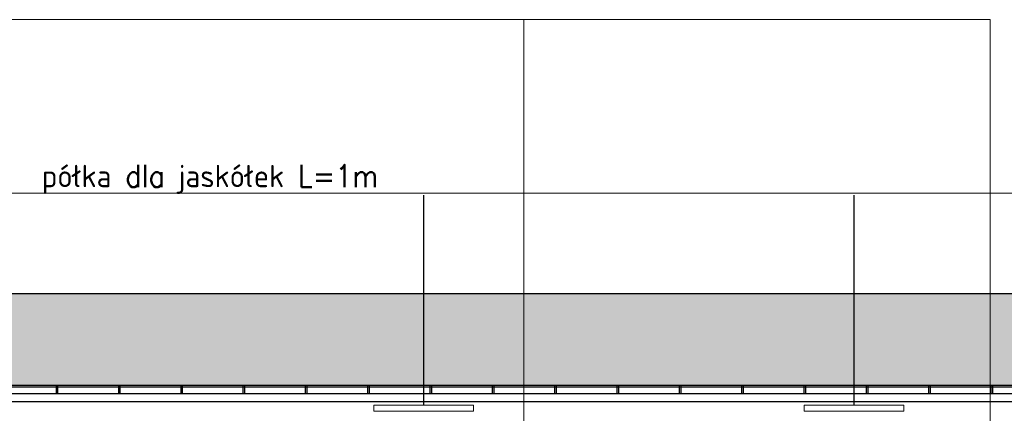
# Model space of a CAD drawing. Header units: millimetres. Extents: x 50026 to 146998, y 1038179 to 1573505.
# Tile 19 of 122: x 51967 to 52964, y 1046902 to 1047302. Entities that reach past the tile are written whole.
import ezdxf

# ---------------------------------------------------------------- set-up
doc = ezdxf.new("R2010")
doc.units = ezdxf.units.MM
doc.header["$LTSCALE"] = 0.025
doc.layers.add('___TABELA', color=7, linetype='Continuous')
doc.layers.add('ściany', color=5, linetype='Continuous')
doc.layers.add('kolory', color=7, linetype='Continuous', lineweight=9)
doc.styles.add('ROMANS', font='romans.shx', dxfattribs={"width": 0.7})

msp = doc.modelspace()

# ---------------------------------------------------------------- hatches: boundary and pattern name
at = {"layer": 'ściany'}
h = msp.add_hatch(color=250, dxfattribs=at)
h.dxf.hatch_style = 1
h.paths.add_polyline_path([(53400.228, 1047023.56299), (50747.228, 1047023.56299), (50747.228, 1046930.38547), (53400.228, 1046930.38547)])

# ---------------------------------------------------------------- linework, layer by layer
at = {"layer": 'kolory', "color": 1}
for p, q in [((51180.60193, 1047301.6001), (52949.98046, 1047301.6001)), ((52477.50341, 1046572.01308), (52477.50341, 1047301.6001)), ((52949.98046, 1046572.01308), (52949.98046, 1047301.6001)), ((50904.2016, 1047125.58917), (53243.2544, 1047125.58917))]:
    msp.add_line(p, q, dxfattribs=at)
at = {"layer": 'kolory', "color": 5}
for points in [[(52325.67965, 1046910.5552), (52426.43624, 1046910.5552), (52426.43624, 1046904.53768), (52325.67965, 1046904.53768)], [(52761.67461, 1046910.5552), (52862.4312, 1046910.5552), (52862.4312, 1046904.53768), (52761.67461, 1046904.53768)]]:
    msp.add_lwpolyline(points, close=True, dxfattribs=at)
at = {"layer": 'ściany', "color": 1}
for p, q in [((52376.05794, 1046910.5552), (52376.05794, 1047123.62199)), ((52812.05291, 1046910.5552), (52812.05291, 1047123.62199)), ((52003.55553, 1046930.38547), (52003.55553, 1046921.87253)), ((52004.99644, 1046930.38547), (52004.99644, 1046921.87253)), ((52066.70486, 1046930.38547), (52066.70486, 1046921.87253)), ((52068.14577, 1046930.38547), (52068.14577, 1046921.87253)), ((52129.8542, 1046930.38547), (52129.8542, 1046921.87253)), ((52131.2951, 1046930.38547), (52131.2951, 1046921.87253)), ((52193.00353, 1046930.38547), (52193.00353, 1046921.87253)), ((52194.44444, 1046930.38547), (52194.44444, 1046921.87253)), ((52256.15287, 1046930.38547), (52256.15287, 1046921.87253)), ((52257.59377, 1046930.38547), (52257.59377, 1046921.87253)), ((52319.3022, 1046930.38547), (52319.3022, 1046921.87253)), ((52320.74311, 1046930.38547), (52320.74311, 1046921.87253)), ((52382.45154, 1046930.38547), (52382.45154, 1046921.87253)), ((52383.89244, 1046930.38547), (52383.89244, 1046921.87253)), ((52445.60087, 1046930.38547), (52445.60087, 1046921.87253)), ((52447.04178, 1046930.38547), (52447.04178, 1046921.87253)), ((52508.75021, 1046930.38547), (52508.75021, 1046921.87253)), ((52510.19111, 1046930.38547), (52510.19111, 1046921.87253)), ((52571.89954, 1046930.38547), (52571.89954, 1046921.87253)), ((52573.34044, 1046930.38547), (52573.34044, 1046921.87253)), ((52635.04887, 1046930.38547), (52635.04887, 1046921.87253)), ((52636.48978, 1046930.38547), (52636.48978, 1046921.87253)), ((52698.19821, 1046930.38547), (52698.19821, 1046921.87253)), ((52699.63911, 1046930.38547), (52699.63911, 1046921.87253)), ((52761.34754, 1046930.38547), (52761.34754, 1046921.87253)), ((52762.78845, 1046930.38547), (52762.78845, 1046921.87253)), ((52824.49688, 1046930.38547), (52824.49688, 1046921.87253)), ((52825.93778, 1046930.38547), (52825.93778, 1046921.87253)), ((52887.64621, 1046930.38547), (52887.64621, 1046921.87253)), ((52889.08712, 1046930.38547), (52889.08712, 1046921.87253)), ((52950.79555, 1046930.38547), (52950.79555, 1046921.87253)), ((52952.23645, 1046930.38547), (52952.23645, 1046921.87253))]:
    msp.add_line(p, q, dxfattribs=at)
at = {"layer": 'ściany', "color": 2}
for p, q in [((53400.228, 1047023.56299), (50747.228, 1047023.56299)), ((53374.83782, 1046921.87253), (50772.61819, 1046921.87253)), ((53374.83782, 1046913.87253), (50772.61819, 1046913.87253))]:
    msp.add_line(p, q, dxfattribs=at)
at = {"layer": 'ściany', "color": 7}
for p, q in [((53400.228, 1046930.38547), (50747.228, 1046930.38547)), ((53400.228, 1046928.87427), (50747.228, 1046928.87427))]:
    msp.add_line(p, q, dxfattribs=at)

# ---------------------------------------------------------------- texts
at = {"layer": '___TABELA', "color": 2, "style": 'ROMANS', "width": 0.9}
msp.add_text('półka dla jaskółek L=1m', height=22.68, dxfattribs=at).set_placement((51989.12615, 1047131.64293))

doc.saveas('drawing.dxf')
